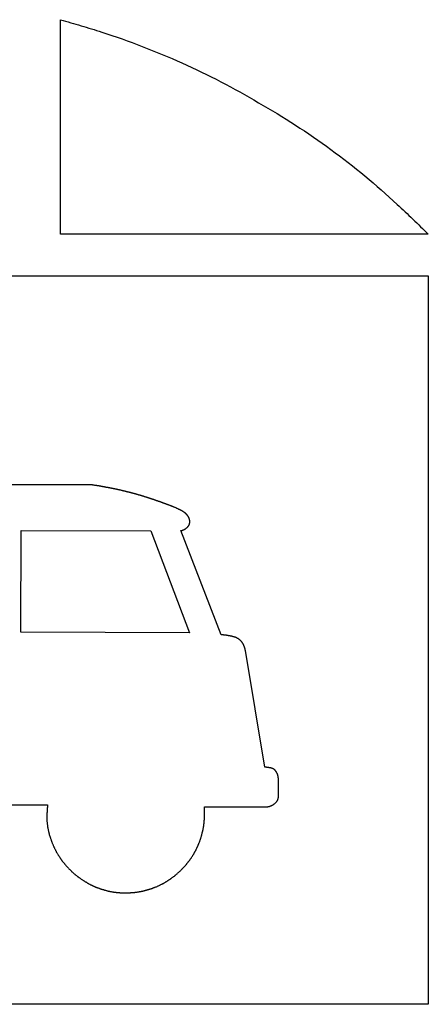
# Model space of a CAD drawing. Header units: millimetres. Extents: x 991 to 3513, y 5797 to 8647.
# Tile 12 of 12: x 3136 to 3305, y 8227 to 8635. Entities that reach past the tile are written whole.
import ezdxf

# ---------------------------------------------------------------- set-up
doc = ezdxf.new("R2010")
doc.units = ezdxf.units.MM
doc.header["$LTSCALE"] = 5
doc.layers.add('Značka', color=7, linetype='Continuous')

msp = doc.modelspace()

# ---------------------------------------------------------------- linework, layer by layer
at = {"layer": 'Značka', "color": 3}
msp.add_lwpolyline([(3152.85, 8635.28, -0.001798), (3161.41, 8632.77, -0.005396), (3169.93, 8630.14, -0.028171), (3203.18, 8617.33, -0.027269), (3234.88, 8600.88, -0.028242), (3264.88, 8581.48, -0.031249), (3292.3, 8558.71, -0.00618), (3298.79, 8552.59, -0.00206), (3305.17, 8546.36), (3152.85, 8546.36), (3152.85, 8635.28)], format="xyb", dxfattribs=at)
for points in [[(2822.17, 8529.07), (3305.17, 8529.07), (3305.17, 8227.19), (2822.17, 8227.19), (2822.17, 8529.07)], [(2991.67, 8309.92), (3147.55, 8309.92), (3147.55, 8309.88), (3147.53, 8309.74), (3147.51, 8309.6), (3147.49, 8309.46), (3147.47, 8309.33), (3147.47, 8309.2), (3147.46, 8309.07), (3147.44, 8308.97), (3147.44, 8308.87), (3147.42, 8308.76), (3147.4, 8308.66), (3147.4, 8308.63), (3147.4, 8308.59), (3147.4, 8308.56), (3147.4, 8308.52), (3147.4, 8308.43), (3147.4, 8308.35), (3147.4, 8308.24), (3147.38, 8308.13), (3147.38, 8308.02), (3147.36, 8307.91), (3147.36, 8307.83), (3147.36, 8307.74), (3147.36, 8307.64), (3147.36, 8307.53), (3147.34, 8307.39), (3147.32, 8307.25), (3147.32, 8307.14), (3147.3, 8307.03), (3147.3, 8306.92), (3147.3, 8306.82), (3147.28, 8306.73), (3147.28, 8306.65), (3147.26, 8306.54), (3147.26, 8306.44), (3147.24, 8306.33), (3147.26, 8306.22), (3147.26, 8306.14), (3147.24, 8306.05), (3147.24, 8305.96), (3147.24, 8305.87), (3147.24, 8305.8), (3147.22, 8305.72), (3147.22, 8305.64), (3147.2, 8305.55), (3147.2, 8305.37), (3147.2, 8305.2), (3147.2, 8305.05), (3147.2, 8304.91), (3147.2, 8304.77), (3147.2, 8304.63), (3147.2, 8304.51), (3147.2, 8304.4), (3147.2, 8304.25), (3147.2, 8304.1), (3147.2, 8304.03), (3147.2, 8303.95), (3147.22, 8303.89), (3147.22, 8303.82), (3147.22, 8303.75), (3147.24, 8303.69), (3147.24, 8303.63), (3147.24, 8303.58), (3147.24, 8303.52), (3147.26, 8303.46), (3147.26, 8303.26), (3147.26, 8303.06), (3147.26, 8302.9), (3147.28, 8302.74), (3147.3, 8302.57), (3147.32, 8302.41), (3147.34, 8302.28), (3147.34, 8302.15), (3147.38, 8301.98), (3147.4, 8301.82), (3147.44, 8301.55), (3147.46, 8301.29), (3147.47, 8301.07), (3147.51, 8300.85), (3147.55, 8300.64), (3147.59, 8300.42), (3147.63, 8300.25), (3147.65, 8300.07), (3147.71, 8299.85), (3147.75, 8299.63), (3147.81, 8299.38), (3147.87, 8299.12), (3147.9, 8298.91), (3147.94, 8298.69), (3148, 8298.48), (3148.04, 8298.26), (3148.08, 8298.09), (3148.14, 8297.92), (3148.18, 8297.7), (3148.24, 8297.49), (3148.3, 8297.3), (3148.35, 8297.1), (3148.41, 8296.94), (3148.47, 8296.77), (3148.53, 8296.61), (3148.57, 8296.45), (3148.63, 8296.31), (3148.67, 8296.18), (3148.73, 8296.02), (3148.79, 8295.85), (3148.86, 8295.59), (3148.94, 8295.33), (3149.02, 8295.12), (3149.1, 8294.92), (3149.18, 8294.71), (3149.25, 8294.51), (3149.31, 8294.34), (3149.39, 8294.18), (3149.45, 8293.97), (3149.53, 8293.77), (3149.65, 8293.5), (3149.78, 8293.23), (3149.88, 8293.01), (3149.98, 8292.79), (3150.08, 8292.57), (3150.17, 8292.35), (3150.25, 8292.18), (3150.33, 8292), (3150.43, 8291.79), (3150.53, 8291.58), (3150.64, 8291.37), (3150.74, 8291.15), (3150.84, 8290.97), (3150.94, 8290.79), (3151.02, 8290.61), (3151.11, 8290.44), (3151.19, 8290.29), (3151.27, 8290.15), (3151.37, 8289.97), (3151.48, 8289.79), (3151.6, 8289.58), (3151.72, 8289.37), (3151.84, 8289.2), (3151.93, 8289.03), (3152.05, 8288.86), (3152.15, 8288.69), (3152.25, 8288.56), (3152.33, 8288.43), (3152.44, 8288.27), (3152.56, 8288.1), (3152.68, 8287.94), (3152.78, 8287.78), (3152.87, 8287.65), (3152.97, 8287.51), (3153.05, 8287.38), (3153.15, 8287.24), (3153.21, 8287.14), (3153.28, 8287.03), (3153.36, 8286.89), (3153.46, 8286.76), (3153.6, 8286.58), (3153.75, 8286.4), (3153.89, 8286.24), (3154.01, 8286.09), (3154.13, 8285.93), (3154.26, 8285.77), (3154.36, 8285.65), (3154.46, 8285.52), (3154.58, 8285.37), (3154.71, 8285.22), (3154.89, 8284.99), (3155.08, 8284.76), (3155.26, 8284.58), (3155.42, 8284.39), (3155.57, 8284.21), (3155.73, 8284.03), (3155.87, 8283.88), (3156, 8283.74), (3156.18, 8283.56), (3156.34, 8283.38), (3156.51, 8283.22), (3156.67, 8283.05), (3156.83, 8282.91), (3156.96, 8282.77), (3157.1, 8282.63), (3157.26, 8282.49), (3157.37, 8282.38), (3157.49, 8282.26), (3157.63, 8282.13), (3157.78, 8281.99), (3157.96, 8281.83), (3158.14, 8281.67), (3158.29, 8281.54), (3158.45, 8281.4), (3158.59, 8281.27), (3158.74, 8281.14), (3158.86, 8281.04), (3158.98, 8280.94), (3159.13, 8280.82), (3159.27, 8280.7), (3159.43, 8280.57), (3159.58, 8280.45), (3159.72, 8280.35), (3159.84, 8280.24), (3159.97, 8280.14), (3160.09, 8280.04), (3160.21, 8279.96), (3160.31, 8279.89), (3160.44, 8279.8), (3160.56, 8279.7), (3160.76, 8279.56), (3160.97, 8279.42), (3161.13, 8279.3), (3161.29, 8279.18), (3161.46, 8279.07), (3161.64, 8278.96), (3161.77, 8278.86), (3161.91, 8278.78), (3162.09, 8278.67), (3162.26, 8278.56), (3162.46, 8278.44), (3162.65, 8278.31), (3162.81, 8278.21), (3162.99, 8278.11), (3163.14, 8278.01), (3163.3, 8277.91), (3163.44, 8277.83), (3163.57, 8277.75), (3163.73, 8277.66), (3163.91, 8277.57), (3164.06, 8277.46), (3164.22, 8277.36), (3164.38, 8277.28), (3164.51, 8277.2), (3164.65, 8277.12), (3164.81, 8277.04), (3164.92, 8276.98), (3165.04, 8276.92), (3165.2, 8276.85), (3165.33, 8276.77), (3165.51, 8276.69), (3165.69, 8276.6), (3165.82, 8276.53), (3165.98, 8276.47), (3166.12, 8276.4), (3166.25, 8276.33), (3166.37, 8276.28), (3166.49, 8276.22), (3166.63, 8276.15), (3166.78, 8276.08), (3166.92, 8276.02), (3167.08, 8275.96), (3167.19, 8275.91), (3167.31, 8275.86), (3167.43, 8275.81), (3167.56, 8275.75), (3167.66, 8275.71), (3167.76, 8275.67), (3167.9, 8275.63), (3168.01, 8275.58), (3168.21, 8275.52), (3168.39, 8275.47), (3168.52, 8275.41), (3168.68, 8275.36), (3168.84, 8275.3), (3168.97, 8275.25), (3169.09, 8275.2), (3169.21, 8275.15), (3169.36, 8275.09), (3169.52, 8275.03), (3169.76, 8274.96), (3170.01, 8274.89), (3170.21, 8274.83), (3170.42, 8274.77), (3170.62, 8274.71), (3170.81, 8274.65), (3170.97, 8274.6), (3171.14, 8274.56), (3171.34, 8274.5), (3171.55, 8274.44), (3171.77, 8274.38), (3171.97, 8274.33), (3172.14, 8274.29), (3172.32, 8274.24), (3172.49, 8274.2), (3172.67, 8274.15), (3172.81, 8274.12), (3172.94, 8274.08), (3173.12, 8274.03), (3173.3, 8273.99), (3173.51, 8273.95), (3173.73, 8273.92), (3173.9, 8273.89), (3174.08, 8273.86), (3174.25, 8273.83), (3174.43, 8273.8), (3174.57, 8273.78), (3174.7, 8273.75), (3174.86, 8273.72), (3175.04, 8273.69), (3175.21, 8273.67), (3175.39, 8273.66), (3175.53, 8273.64), (3175.66, 8273.63), (3175.8, 8273.61), (3175.96, 8273.6), (3176.05, 8273.58), (3176.17, 8273.57), (3176.33, 8273.56), (3176.46, 8273.54), (3176.64, 8273.52), (3176.84, 8273.51), (3176.97, 8273.49), (3177.13, 8273.48), (3177.27, 8273.47), (3177.42, 8273.46), (3177.54, 8273.45), (3177.66, 8273.45), (3177.81, 8273.44), (3177.97, 8273.44), (3178.03, 8273.44), (3178.07, 8273.44), (3178.11, 8273.44), (3178.15, 8273.44), (3178.19, 8273.44), (3178.23, 8273.44), (3178.26, 8273.44), (3178.3, 8273.44), (3178.34, 8273.44), (3178.38, 8273.44), (3178.42, 8273.44), (3178.46, 8273.44), (3178.52, 8273.44), (3178.56, 8273.44), (3178.6, 8273.44), (3178.64, 8273.43), (3178.69, 8273.42), (3178.75, 8273.4), (3178.79, 8273.4), (3178.83, 8273.4), (3178.87, 8273.39), (3178.93, 8273.39), (3178.99, 8273.39), (3179.03, 8273.39), (3179.09, 8273.39), (3179.13, 8273.39), (3179.16, 8273.39), (3179.2, 8273.39), (3179.26, 8273.39), (3179.32, 8273.39), (3179.36, 8273.39), (3179.4, 8273.39), (3179.44, 8273.39), (3179.48, 8273.39), (3179.54, 8273.39), (3179.58, 8273.39), (3179.63, 8273.39), (3179.69, 8273.39), (3179.73, 8273.39), (3179.77, 8273.39), (3179.85, 8273.39), (3179.91, 8273.39), (3179.97, 8273.39), (3180.01, 8273.39), (3180.04, 8273.39), (3180.08, 8273.39), (3180.12, 8273.39), (3180.16, 8273.39), (3180.22, 8273.39), (3180.28, 8273.39), (3180.32, 8273.39), (3180.36, 8273.39), (3180.42, 8273.39), (3180.46, 8273.39), (3180.49, 8273.39), (3180.55, 8273.39), (3180.61, 8273.39), (3180.65, 8273.39), (3180.69, 8273.39), (3180.75, 8273.39), (3180.79, 8273.39), (3180.85, 8273.39), (3180.89, 8273.39), (3180.92, 8273.39), (3180.96, 8273.4), (3181, 8273.4), (3181.04, 8273.41), (3181.08, 8273.42), (3181.12, 8273.43), (3181.16, 8273.44), (3181.2, 8273.44), (3181.24, 8273.44), (3181.28, 8273.44), (3181.34, 8273.44), (3181.37, 8273.44), (3181.41, 8273.44), (3181.53, 8273.44), (3181.63, 8273.45), (3181.71, 8273.46), (3181.79, 8273.46), (3181.86, 8273.47), (3181.96, 8273.48), (3182.02, 8273.48), (3182.08, 8273.49), (3182.16, 8273.49), (3182.24, 8273.49), (3182.31, 8273.49), (3182.37, 8273.49), (3182.43, 8273.5), (3182.51, 8273.5), (3182.57, 8273.5), (3182.63, 8273.51), (3182.69, 8273.51), (3182.74, 8273.52), (3182.8, 8273.53), (3182.88, 8273.54), (3182.96, 8273.54), (3183.02, 8273.54), (3183.08, 8273.54), (3183.14, 8273.55), (3183.19, 8273.55), (3183.27, 8273.56), (3183.31, 8273.56), (3183.35, 8273.57), (3183.41, 8273.58), (3183.47, 8273.59), (3183.51, 8273.59), (3183.57, 8273.6), (3183.6, 8273.6), (3183.66, 8273.61), (3183.72, 8273.61), (3183.76, 8273.62), (3183.82, 8273.63), (3183.88, 8273.64), (3183.94, 8273.64), (3183.98, 8273.64), (3184.05, 8273.65), (3184.15, 8273.67), (3184.21, 8273.68), (3184.27, 8273.69), (3184.35, 8273.7), (3184.41, 8273.7), (3184.45, 8273.71), (3184.5, 8273.72), (3184.56, 8273.73), (3184.62, 8273.74), (3184.86, 8273.77), (3185.07, 8273.79), (3185.27, 8273.82), (3185.44, 8273.85), (3185.64, 8273.88), (3185.82, 8273.92), (3185.95, 8273.95), (3186.11, 8273.97), (3186.28, 8274.01), (3186.46, 8274.04), (3186.64, 8274.07), (3186.81, 8274.11), (3186.97, 8274.14), (3187.11, 8274.17), (3187.26, 8274.21), (3187.42, 8274.24), (3187.54, 8274.27), (3187.65, 8274.3), (3187.81, 8274.34), (3187.95, 8274.39), (3188.12, 8274.44), (3188.3, 8274.5), (3188.46, 8274.54), (3188.61, 8274.59), (3188.75, 8274.63), (3188.91, 8274.67), (3189.02, 8274.71), (3189.14, 8274.75), (3189.3, 8274.79), (3189.43, 8274.84), (3189.59, 8274.87), (3189.73, 8274.91), (3189.84, 8274.95), (3189.96, 8274.99), (3190.08, 8275.02), (3190.2, 8275.06), (3190.29, 8275.09), (3190.39, 8275.12), (3190.51, 8275.15), (3190.63, 8275.18), (3190.8, 8275.25), (3190.96, 8275.32), (3191.1, 8275.39), (3191.25, 8275.44), (3191.39, 8275.5), (3191.55, 8275.55), (3191.66, 8275.59), (3191.78, 8275.63), (3191.92, 8275.68), (3192.07, 8275.73), (3192.35, 8275.84), (3192.6, 8275.95), (3192.84, 8276.05), (3193.05, 8276.15), (3193.27, 8276.25), (3193.48, 8276.35), (3193.66, 8276.43), (3193.84, 8276.51), (3194.05, 8276.62), (3194.27, 8276.72), (3194.48, 8276.83), (3194.72, 8276.94), (3194.91, 8277.04), (3195.09, 8277.14), (3195.26, 8277.23), (3195.46, 8277.33), (3195.6, 8277.41), (3195.73, 8277.48), (3195.93, 8277.57), (3196.1, 8277.67), (3196.3, 8277.79), (3196.5, 8277.92), (3196.67, 8278.03), (3196.85, 8278.13), (3197, 8278.24), (3197.18, 8278.35), (3197.32, 8278.44), (3197.45, 8278.53), (3197.63, 8278.64), (3197.79, 8278.76), (3197.94, 8278.87), (3198.12, 8278.98), (3198.24, 8279.07), (3198.37, 8279.16), (3198.51, 8279.25), (3198.65, 8279.35), (3198.76, 8279.42), (3198.86, 8279.5), (3199, 8279.6), (3199.14, 8279.7), (3199.33, 8279.85), (3199.53, 8279.99), (3199.68, 8280.11), (3199.84, 8280.23), (3200.02, 8280.36), (3200.17, 8280.48), (3200.29, 8280.58), (3200.41, 8280.68), (3200.56, 8280.81), (3200.72, 8280.95), (3200.94, 8281.14), (3201.15, 8281.33), (3201.35, 8281.49), (3201.52, 8281.65), (3201.7, 8281.8), (3201.89, 8281.96), (3202.03, 8282.09), (3202.17, 8282.21), (3202.34, 8282.37), (3202.5, 8282.54), (3202.7, 8282.71), (3202.87, 8282.89), (3203.01, 8283.03), (3203.17, 8283.17), (3203.3, 8283.31), (3203.46, 8283.46), (3203.56, 8283.57), (3203.67, 8283.69), (3203.81, 8283.83), (3203.95, 8283.98), (3204.11, 8284.16), (3204.28, 8284.34), (3204.4, 8284.49), (3204.54, 8284.64), (3204.67, 8284.79), (3204.79, 8284.94), (3204.91, 8285.07), (3205.01, 8285.2), (3205.12, 8285.36), (3205.24, 8285.52), (3205.36, 8285.66), (3205.49, 8285.81), (3205.59, 8285.94), (3205.69, 8286.06), (3205.79, 8286.19), (3205.87, 8286.32), (3205.94, 8286.42), (3206.04, 8286.52), (3206.14, 8286.64), (3206.24, 8286.76), (3206.37, 8286.96), (3206.51, 8287.16), (3206.63, 8287.32), (3206.75, 8287.49), (3206.84, 8287.65), (3206.96, 8287.82), (3207.06, 8287.96), (3207.14, 8288.1), (3207.25, 8288.27), (3207.37, 8288.45), (3207.51, 8288.64), (3207.63, 8288.82), (3207.72, 8288.99), (3207.82, 8289.15), (3207.92, 8289.32), (3208.02, 8289.49), (3208.1, 8289.62), (3208.17, 8289.76), (3208.27, 8289.92), (3208.37, 8290.09), (3208.47, 8290.25), (3208.55, 8290.42), (3208.62, 8290.56), (3208.7, 8290.71), (3208.78, 8290.85), (3208.86, 8291), (3208.92, 8291.11), (3208.98, 8291.23), (3209.03, 8291.38), (3209.11, 8291.53), (3209.21, 8291.7), (3209.29, 8291.86), (3209.37, 8292), (3209.45, 8292.15), (3209.5, 8292.29), (3209.58, 8292.44), (3209.64, 8292.56), (3209.68, 8292.68), (3209.76, 8292.82), (3209.82, 8292.97), (3209.88, 8293.12), (3209.93, 8293.26), (3209.97, 8293.38), (3210.03, 8293.5), (3210.09, 8293.62), (3210.13, 8293.74), (3210.17, 8293.83), (3210.21, 8293.93), (3210.27, 8294.04), (3210.31, 8294.16), (3210.38, 8294.36), (3210.46, 8294.55), (3210.5, 8294.71), (3210.56, 8294.86), (3210.62, 8295.01), (3210.68, 8295.17), (3210.72, 8295.29), (3210.76, 8295.41), (3210.81, 8295.56), (3210.85, 8295.71), (3210.95, 8295.96), (3211.03, 8296.21), (3211.09, 8296.41), (3211.15, 8296.62), (3211.23, 8296.82), (3211.26, 8297.03), (3211.32, 8297.19), (3211.36, 8297.35), (3211.4, 8297.55), (3211.46, 8297.74), (3211.5, 8297.96), (3211.56, 8298.17), (3211.6, 8298.35), (3211.66, 8298.53), (3211.7, 8298.7), (3211.73, 8298.87), (3211.77, 8299.01), (3211.81, 8299.15), (3211.85, 8299.31), (3211.91, 8299.48), (3211.95, 8299.7), (3211.97, 8299.91), (3212.01, 8300.09), (3212.03, 8300.27), (3212.07, 8300.45), (3212.09, 8300.63), (3212.13, 8300.77), (3212.14, 8300.91), (3212.16, 8301.09), (3212.2, 8301.27), (3212.22, 8301.43), (3212.24, 8301.59), (3212.24, 8301.73), (3212.26, 8301.87), (3212.28, 8302), (3212.3, 8302.14), (3212.3, 8302.26), (3212.32, 8302.37), (3212.34, 8302.52), (3212.34, 8302.66), (3212.36, 8302.88), (3212.38, 8303.09), (3212.4, 8303.27), (3212.42, 8303.45), (3212.44, 8303.63), (3212.44, 8303.81), (3212.46, 8303.95), (3212.48, 8304.09), (3212.48, 8304.27), (3212.5, 8304.45), (3212.5, 8304.58), (3212.5, 8304.7), (3212.5, 8304.81), (3212.5, 8304.91), (3212.5, 8305.02), (3212.5, 8305.12), (3212.5, 8305.2), (3212.5, 8305.29), (3212.5, 8305.39), (3212.5, 8305.49), (3212.52, 8305.6), (3212.52, 8305.71), (3212.54, 8305.8), (3212.54, 8305.89), (3212.54, 8305.98), (3212.54, 8306.07), (3212.56, 8306.14), (3212.56, 8306.21), (3212.56, 8306.3), (3212.56, 8306.39), (3212.56, 8306.5), (3212.56, 8306.6), (3212.54, 8306.69), (3212.54, 8306.78), (3212.54, 8306.87), (3212.54, 8306.96), (3212.54, 8307.03), (3212.52, 8307.1), (3212.52, 8307.19), (3212.5, 8307.28), (3212.5, 8307.37), (3212.5, 8307.46), (3212.5, 8307.54), (3212.5, 8307.61), (3212.5, 8307.69), (3212.5, 8307.76), (3212.5, 8307.82), (3212.5, 8307.88), (3212.5, 8307.96), (3212.5, 8308.03), (3212.5, 8308.14), (3212.5, 8308.24), (3212.5, 8308.34), (3212.5, 8308.43), (3212.5, 8308.52), (3212.5, 8308.61), (3212.5, 8308.69), (3212.5, 8308.77), (3212.5, 8308.86), (3212.5, 8308.94), (3212.5, 8308.97), (3236.89, 8308.97), (3236.93, 8308.97), (3237.03, 8308.97), (3237.11, 8308.97), (3237.2, 8308.97), (3237.28, 8308.97), (3237.38, 8308.97), (3237.48, 8308.97), (3237.54, 8308.97), (3237.61, 8308.97), (3237.69, 8308.97), (3237.79, 8308.97), (3237.89, 8308.99), (3237.97, 8309), (3238.04, 8309.01), (3238.12, 8309.02), (3238.2, 8309.03), (3238.28, 8309.03), (3238.34, 8309.04), (3238.42, 8309.05), (3238.49, 8309.06), (3238.59, 8309.07), (3238.67, 8309.09), (3238.73, 8309.11), (3238.81, 8309.12), (3238.87, 8309.14), (3238.94, 8309.15), (3239.02, 8309.17), (3239.08, 8309.18), (3239.14, 8309.19), (3239.2, 8309.21), (3239.28, 8309.22), (3239.36, 8309.24), (3239.41, 8309.27), (3239.47, 8309.29), (3239.53, 8309.31), (3239.57, 8309.33), (3239.63, 8309.35), (3239.67, 8309.37), (3239.71, 8309.39), (3239.77, 8309.4), (3239.82, 8309.42), (3239.92, 8309.45), (3240, 8309.48), (3240.06, 8309.51), (3240.14, 8309.54), (3240.2, 8309.56), (3240.25, 8309.59), (3240.31, 8309.61), (3240.35, 8309.64), (3240.41, 8309.67), (3240.45, 8309.71), (3240.49, 8309.72), (3240.53, 8309.74), (3240.63, 8309.77), (3240.69, 8309.8), (3240.76, 8309.84), (3240.84, 8309.88), (3240.92, 8309.92), (3240.98, 8309.97), (3241.04, 8310.01), (3241.1, 8310.05), (3241.15, 8310.1), (3241.19, 8310.15), (3241.23, 8310.18), (3241.27, 8310.2), (3241.31, 8310.22), (3241.39, 8310.27), (3241.45, 8310.32), (3241.55, 8310.38), (3241.62, 8310.45), (3241.7, 8310.52), (3241.8, 8310.6), (3241.86, 8310.65), (3241.92, 8310.71), (3242, 8310.79), (3242.07, 8310.86), (3242.15, 8310.95), (3242.25, 8311.05), (3242.31, 8311.13), (3242.39, 8311.22), (3242.47, 8311.31), (3242.52, 8311.4), (3242.58, 8311.48), (3242.64, 8311.55), (3242.7, 8311.65), (3242.76, 8311.76), (3242.78, 8311.81), (3242.8, 8311.86), (3242.82, 8311.91), (3242.84, 8311.96), (3242.88, 8312.01), (3242.9, 8312.06), (3242.92, 8312.1), (3242.92, 8312.14), (3242.93, 8312.2), (3242.95, 8312.25), (3242.97, 8312.31), (3242.99, 8312.36), (3243.01, 8312.41), (3243.01, 8312.45), (3243.03, 8312.5), (3243.03, 8312.54), (3243.05, 8312.58), (3243.05, 8312.61), (3243.05, 8312.66), (3243.05, 8312.7), (3243.07, 8312.73), (3243.09, 8312.78), (3243.09, 8312.82), (3243.09, 8312.86), (3243.11, 8312.9), (3243.11, 8312.94), (3243.11, 8312.97), (3243.11, 8313.01), (3243.11, 8313.05), (3243.11, 8313.1), (3243.11, 8320.1), (3243.11, 8320.17), (3243.11, 8320.24), (3243.11, 8320.29), (3243.13, 8320.34), (3243.13, 8320.39), (3243.13, 8320.44), (3243.13, 8320.47), (3243.13, 8320.51), (3243.11, 8320.56), (3243.11, 8320.6), (3243.11, 8320.65), (3243.11, 8320.7), (3243.11, 8320.74), (3243.11, 8320.79), (3243.11, 8320.84), (3243.09, 8320.9), (3243.09, 8320.95), (3243.09, 8320.99), (3243.09, 8321.03), (3243.07, 8321.09), (3243.05, 8321.15), (3243.05, 8321.2), (3243.05, 8321.3), (3243.05, 8321.36), (3243.03, 8321.45), (3243.03, 8321.54), (3243.01, 8321.62), (3242.99, 8321.71), (3242.97, 8321.77), (3242.95, 8321.84), (3242.93, 8321.92), (3242.92, 8321.99), (3242.9, 8322.1), (3242.86, 8322.2), (3242.84, 8322.28), (3242.82, 8322.37), (3242.78, 8322.45), (3242.76, 8322.53), (3242.72, 8322.6), (3242.7, 8322.66), (3242.66, 8322.75), (3242.6, 8322.84), (3242.58, 8322.91), (3242.54, 8322.98), (3242.5, 8323.04), (3242.48, 8323.1), (3242.45, 8323.16), (3242.43, 8323.22), (3242.39, 8323.27), (3242.37, 8323.31), (3242.35, 8323.38), (3242.31, 8323.43), (3242.27, 8323.51), (3242.21, 8323.58), (3242.17, 8323.63), (3242.13, 8323.69), (3242.09, 8323.75), (3242.05, 8323.8), (3242.03, 8323.84), (3242, 8323.89), (3241.96, 8323.93), (3241.92, 8323.98), (3241.84, 8324.05), (3241.78, 8324.12), (3241.72, 8324.18), (3241.68, 8324.24), (3241.62, 8324.29), (3241.57, 8324.35), (3241.53, 8324.39), (3241.49, 8324.43), (3241.43, 8324.48), (3241.37, 8324.53), (3241.29, 8324.58), (3241.23, 8324.63), (3241.17, 8324.66), (3241.12, 8324.7), (3241.06, 8324.73), (3240.98, 8324.77), (3240.94, 8324.79), (3240.9, 8324.82), (3240.84, 8324.85), (3240.76, 8324.88), (3240.69, 8324.91), (3240.59, 8324.94), (3240.53, 8324.96), (3240.45, 8324.99), (3240.37, 8325.01), (3240.29, 8325.03), (3240.24, 8325.05), (3240.18, 8325.07), (3240.1, 8325.1), (3240.02, 8325.12), (3239.94, 8325.14), (3239.84, 8325.16), (3239.77, 8325.17), (3239.69, 8325.19), (3239.59, 8325.2), (3239.51, 8325.22), (3239.45, 8325.23), (3239.39, 8325.24), (3239.32, 8325.26), (3239.24, 8325.27), (3239.14, 8325.29), (3239.04, 8325.3), (3238.96, 8325.31), (3238.89, 8325.32), (3238.79, 8325.33), (3238.71, 8325.33), (3238.63, 8325.34), (3238.57, 8325.35), (3238.47, 8325.36), (3238.4, 8325.37), (3238.28, 8325.39), (3238.18, 8325.41), (3238.08, 8325.42), (3237.99, 8325.44), (3237.91, 8325.45), (3237.81, 8325.47), (3237.75, 8325.48), (3237.67, 8325.49), (3237.59, 8325.5), (3237.52, 8325.52), (3229.44, 8373.82), (3229.44, 8373.88), (3229.42, 8373.93), (3229.4, 8373.98), (3229.4, 8374.02), (3229.4, 8374.06), (3229.38, 8374.11), (3229.38, 8374.15), (3229.36, 8374.18), (3229.36, 8374.23), (3229.34, 8374.27), (3229.32, 8374.35), (3229.3, 8374.44), (3229.3, 8374.51), (3229.28, 8374.58), (3229.26, 8374.64), (3229.24, 8374.71), (3229.22, 8374.77), (3229.2, 8374.82), (3229.16, 8374.89), (3229.14, 8374.96), (3229.12, 8375.04), (3229.1, 8375.12), (3229.09, 8375.18), (3229.05, 8375.25), (3229.03, 8375.32), (3229.01, 8375.4), (3228.99, 8375.45), (3228.95, 8375.51), (3228.93, 8375.59), (3228.89, 8375.66), (3228.87, 8375.7), (3228.87, 8375.74), (3228.85, 8375.78), (3228.83, 8375.82), (3228.81, 8375.86), (3228.79, 8375.9), (3228.79, 8375.94), (3228.77, 8375.97), (3228.77, 8376.01), (3228.75, 8376.06), (3228.71, 8376.13), (3228.67, 8376.21), (3228.64, 8376.28), (3228.62, 8376.35), (3228.58, 8376.42), (3228.54, 8376.49), (3228.52, 8376.55), (3228.48, 8376.61), (3228.44, 8376.68), (3228.4, 8376.75), (3228.36, 8376.81), (3228.32, 8376.87), (3228.28, 8376.92), (3228.24, 8376.97), (3228.2, 8377.02), (3228.17, 8377.08), (3228.13, 8377.12), (3228.09, 8377.16), (3228.05, 8377.2), (3228.01, 8377.25), (3227.99, 8377.28), (3227.97, 8377.31), (3227.95, 8377.34), (3227.89, 8377.42), (3227.85, 8377.49), (3227.77, 8377.57), (3227.7, 8377.66), (3227.62, 8377.74), (3227.54, 8377.82), (3227.48, 8377.88), (3227.4, 8377.95), (3227.34, 8378.02), (3227.27, 8378.1), (3227.19, 8378.15), (3227.13, 8378.2), (3227.07, 8378.25), (3227.01, 8378.29), (3226.95, 8378.34), (3226.91, 8378.38), (3226.87, 8378.42), (3226.82, 8378.45), (3226.78, 8378.5), (3226.72, 8378.54), (3226.6, 8378.62), (3226.48, 8378.69), (3226.39, 8378.74), (3226.29, 8378.8), (3226.19, 8378.86), (3226.09, 8378.91), (3226.01, 8378.95), (3225.92, 8378.99), (3225.82, 8379.04), (3225.72, 8379.09), (3225.64, 8379.13), (3225.56, 8379.16), (3225.51, 8379.19), (3225.45, 8379.22), (3225.39, 8379.24), (3225.33, 8379.27), (3225.29, 8379.29), (3225.23, 8379.3), (3225.17, 8379.32), (3225.11, 8379.34), (3224.96, 8379.39), (3224.8, 8379.44), (3224.66, 8379.48), (3224.53, 8379.51), (3224.39, 8379.55), (3224.25, 8379.59), (3224.16, 8379.62), (3224.04, 8379.65), (3223.92, 8379.7), (3223.78, 8379.74), (3223.65, 8379.76), (3223.51, 8379.78), (3223.41, 8379.8), (3223.3, 8379.82), (3223.18, 8379.84), (3223.06, 8379.87), (3222.96, 8379.88), (3222.86, 8379.9), (3222.75, 8379.92), (3222.63, 8379.93), (3222.49, 8379.96), (3222.36, 8380), (3222.24, 8380.02), (3222.12, 8380.04), (3222.02, 8380.06), (3221.91, 8380.08), (3221.81, 8380.09), (3221.73, 8380.1), (3221.61, 8380.12), (3221.5, 8380.13), (3221.38, 8380.15), (3221.26, 8380.17), (3221.18, 8380.18), (3221.08, 8380.19), (3220.99, 8380.21), (3220.89, 8380.22), (3220.81, 8380.22), (3220.73, 8380.23), (3220.63, 8380.23), (3220.56, 8380.23), (3220.42, 8380.24), (3220.3, 8380.26), (3220.2, 8380.27), (3220.11, 8380.28), (3220.01, 8380.29), (3219.91, 8380.29), (3219.83, 8380.3), (3219.75, 8380.31), (3219.68, 8380.32), (3219.58, 8380.33), (3219.54, 8380.33), (3219.5, 8380.33), (3219.46, 8380.33), (3219.42, 8380.33), (3202.72, 8423.51), (3202.74, 8423.55), (3202.78, 8423.56), (3202.81, 8423.57), (3202.85, 8423.56), (3202.89, 8423.57), (3202.95, 8423.57), (3202.99, 8423.57), (3203.03, 8423.57), (3203.05, 8423.6), (3203.09, 8423.61), (3203.13, 8423.61), (3203.19, 8423.62), (3203.24, 8423.64), (3203.28, 8423.65), (3203.34, 8423.67), (3203.4, 8423.68), (3203.44, 8423.7), (3203.5, 8423.72), (3203.56, 8423.76), (3203.62, 8423.78), (3203.66, 8423.81), (3203.69, 8423.83), (3203.75, 8423.85), (3203.79, 8423.86), (3203.83, 8423.88), (3203.87, 8423.89), (3203.91, 8423.91), (3203.97, 8423.93), (3204.01, 8423.95), (3204.05, 8423.96), (3204.09, 8423.98), (3204.12, 8424), (3204.16, 8424.02), (3204.2, 8424.03), (3204.24, 8424.05), (3204.28, 8424.07), (3204.34, 8424.11), (3204.36, 8424.13), (3204.4, 8424.16), (3204.44, 8424.19), (3204.48, 8424.2), (3204.54, 8424.23), (3204.59, 8424.26), (3204.63, 8424.28), (3204.67, 8424.3), (3204.71, 8424.32), (3204.75, 8424.36), (3204.77, 8424.38), (3204.79, 8424.41), (3204.83, 8424.44), (3204.85, 8424.47), (3204.89, 8424.5), (3204.91, 8424.52), (3204.93, 8424.55), (3204.97, 8424.58), (3204.99, 8424.61), (3205.02, 8424.62), (3205.06, 8424.64), (3205.1, 8424.66), (3205.16, 8424.69), (3205.2, 8424.72), (3205.24, 8424.73), (3205.3, 8424.76), (3205.32, 8424.79), (3205.34, 8424.82), (3205.36, 8424.84), (3205.38, 8424.87), (3205.4, 8424.89), (3205.44, 8424.92), (3205.49, 8424.96), (3205.51, 8424.98), (3205.53, 8425.02), (3205.55, 8425.04), (3205.57, 8425.06), (3205.59, 8425.09), (3205.61, 8425.12), (3205.63, 8425.15), (3205.65, 8425.17), (3205.69, 8425.21), (3205.73, 8425.24), (3205.75, 8425.28), (3205.77, 8425.33), (3205.79, 8425.35), (3205.81, 8425.38), (3205.85, 8425.42), (3205.87, 8425.46), (3205.89, 8425.48), (3205.9, 8425.52), (3205.94, 8425.55), (3205.96, 8425.6), (3205.98, 8425.62), (3206, 8425.68), (3206.02, 8425.71), (3206.04, 8425.73), (3206.06, 8425.77), (3206.08, 8425.8), (3206.1, 8425.83), (3206.12, 8425.87), (3206.14, 8425.91), (3206.14, 8425.96), (3206.16, 8425.98), (3206.18, 8426.02), (3206.2, 8426.07), (3206.22, 8426.09), (3206.24, 8426.14), (3206.24, 8426.19), (3206.26, 8426.22), (3206.28, 8426.27), (3206.28, 8426.3), (3206.3, 8426.33), (3206.3, 8426.36), (3206.3, 8426.39), (3206.32, 8426.42), (3206.34, 8426.45), (3206.34, 8426.5), (3206.35, 8426.55), (3206.35, 8426.6), (3206.37, 8426.62), (3206.37, 8426.67), (3206.39, 8426.7), (3206.39, 8426.75), (3206.39, 8426.78), (3206.39, 8426.81), (3206.41, 8426.84), (3206.41, 8426.87), (3206.43, 8426.9), (3206.43, 8426.93), (3206.43, 8426.96), (3206.43, 8426.99), (3206.43, 8427.03), (3206.43, 8427.06), (3206.43, 8427.12), (3206.43, 8427.17), (3206.43, 8427.21), (3206.43, 8427.24), (3206.43, 8427.28), (3206.43, 8427.31), (3206.43, 8427.37), (3206.43, 8427.42), (3206.43, 8427.45), (3206.43, 8427.49), (3206.41, 8427.52), (3206.41, 8427.55), (3206.39, 8427.58), (3206.39, 8427.61), (3206.39, 8427.65), (3206.39, 8427.69), (3206.39, 8427.72), (3206.39, 8427.76), (3206.37, 8427.79), (3206.37, 8427.84), (3206.37, 8427.89), (3206.35, 8427.91), (3206.34, 8427.94), (3206.34, 8427.99), (3206.32, 8428.05), (3206.32, 8428.09), (3206.32, 8428.13), (3206.3, 8428.16), (3206.3, 8428.19), (3206.3, 8428.22), (3206.3, 8428.25), (3206.28, 8428.29), (3206.26, 8428.33), (3206.24, 8428.37), (3206.22, 8428.4), (3206.2, 8428.44), (3206.2, 8428.48), (3206.18, 8428.53), (3206.16, 8428.58), (3206.14, 8428.63), (3206.12, 8428.66), (3206.1, 8428.71), (3206.1, 8428.76), (3206.08, 8428.78), (3206.06, 8428.83), (3206.04, 8428.87), (3206.02, 8428.89), (3206, 8428.93), (3205.98, 8428.98), (3205.96, 8429.03), (3205.94, 8429.05), (3205.92, 8429.11), (3205.9, 8429.13), (3205.89, 8429.16), (3205.87, 8429.19), (3205.85, 8429.21), (3205.83, 8429.25), (3205.81, 8429.3), (3205.79, 8429.33), (3205.77, 8429.37), (3205.75, 8429.4), (3205.73, 8429.44), (3205.69, 8429.47), (3205.67, 8429.49), (3205.65, 8429.52), (3205.61, 8429.55), (3205.59, 8429.58), (3205.57, 8429.6), (3205.55, 8429.63), (3205.53, 8429.68), (3205.51, 8429.71), (3205.47, 8429.74), (3205.45, 8429.77), (3205.44, 8429.79), (3205.42, 8429.84), (3205.4, 8429.88), (3205.36, 8429.9), (3205.34, 8429.92), (3205.32, 8429.95), (3205.3, 8429.98), (3205.28, 8430.01), (3205.26, 8430.04), (3205.24, 8430.07), (3205.22, 8430.09), (3205.2, 8430.11), (3205.16, 8430.14), (3205.14, 8430.17), (3205.12, 8430.19), (3205.1, 8430.22), (3205.08, 8430.24), (3205.06, 8430.26), (3205.04, 8430.3), (3205.01, 8430.34), (3204.97, 8430.36), (3204.93, 8430.38), (3204.91, 8430.42), (3204.89, 8430.44), (3204.85, 8430.46), (3204.83, 8430.48), (3204.81, 8430.51), (3204.79, 8430.53), (3204.77, 8430.55), (3204.75, 8430.57), (3204.73, 8430.59), (3204.69, 8430.62), (3204.63, 8430.69), (3204.56, 8430.76), (3204.5, 8430.81), (3204.44, 8430.86), (3204.38, 8430.91), (3204.32, 8430.95), (3204.26, 8430.99), (3204.22, 8431.03), (3204.16, 8431.08), (3204.11, 8431.12), (3204.03, 8431.16), (3203.97, 8431.2), (3203.91, 8431.23), (3203.85, 8431.27), (3203.81, 8431.31), (3203.75, 8431.34), (3203.71, 8431.37), (3203.67, 8431.4), (3203.62, 8431.43), (3203.56, 8431.47), (3203.5, 8431.5), (3203.44, 8431.54), (3203.38, 8431.57), (3203.32, 8431.6), (3203.28, 8431.63), (3203.22, 8431.66), (3203.17, 8431.68), (3203.13, 8431.7), (3203.07, 8431.73), (3203.01, 8431.76), (3202.95, 8431.8), (3202.89, 8431.83), (3202.85, 8431.85), (3202.81, 8431.88), (3202.76, 8431.9), (3202.72, 8431.92), (3202.68, 8431.94), (3202.66, 8431.96), (3202.6, 8431.98), (3202.56, 8432.01), (3202.5, 8432.05), (3202.42, 8432.08), (3202.36, 8432.11), (3202.33, 8432.14), (3202.27, 8432.16), (3202.21, 8432.19), (3202.17, 8432.21), (3202.13, 8432.23), (3202.07, 8432.24), (3202.01, 8432.26), (3201.95, 8432.29), (3201.91, 8432.32), (3201.86, 8432.34), (3201.72, 8432.41), (3201.58, 8432.48), (3201.41, 8432.57), (3201.23, 8432.65), (3201.03, 8432.74), (3200.86, 8432.83), (3200.7, 8432.9), (3200.56, 8432.98), (3200.37, 8433.07), (3200.17, 8433.15), (3200, 8433.23), (3199.8, 8433.3), (3199.65, 8433.36), (3199.49, 8433.42), (3199.33, 8433.48), (3199.18, 8433.54), (3199.06, 8433.58), (3198.94, 8433.63), (3198.78, 8433.69), (3198.63, 8433.75), (3198.43, 8433.83), (3198.26, 8433.92), (3198.1, 8433.98), (3197.92, 8434.03), (3197.77, 8434.09), (3197.61, 8434.15), (3197.49, 8434.19), (3197.36, 8434.23), (3197.2, 8434.29), (3197.04, 8434.35), (3196.89, 8434.4), (3196.75, 8434.46), (3196.63, 8434.51), (3196.5, 8434.56), (3196.38, 8434.61), (3196.24, 8434.66), (3196.14, 8434.69), (3196.05, 8434.73), (3195.93, 8434.76), (3195.79, 8434.8), (3195.62, 8434.86), (3195.42, 8434.94), (3195.26, 8435), (3195.11, 8435.06), (3194.95, 8435.12), (3194.79, 8435.18), (3194.66, 8435.22), (3194.54, 8435.27), (3194.36, 8435.33), (3194.21, 8435.39), (3194.01, 8435.46), (3193.82, 8435.54), (3193.64, 8435.59), (3193.46, 8435.65), (3193.31, 8435.71), (3193.13, 8435.77), (3192.99, 8435.82), (3192.86, 8435.87), (3192.68, 8435.93), (3192.52, 8435.99), (3192.35, 8436.05), (3192.17, 8436.1), (3192.04, 8436.15), (3191.88, 8436.2), (3191.74, 8436.26), (3191.61, 8436.31), (3191.49, 8436.35), (3191.37, 8436.39), (3191.23, 8436.44), (3191.08, 8436.48), (3190.9, 8436.54), (3190.73, 8436.59), (3190.59, 8436.64), (3190.45, 8436.69), (3190.29, 8436.73), (3190.16, 8436.78), (3190.04, 8436.82), (3189.92, 8436.87), (3189.79, 8436.93), (3189.63, 8436.98), (3189.49, 8437.02), (3189.36, 8437.06), (3189.24, 8437.1), (3189.14, 8437.13), (3189.02, 8437.17), (3188.91, 8437.21), (3188.83, 8437.24), (3188.73, 8437.26), (3188.61, 8437.3), (3188.5, 8437.33), (3188.32, 8437.38), (3188.14, 8437.44), (3187.99, 8437.48), (3187.85, 8437.53), (3187.69, 8437.57), (3187.56, 8437.62), (3187.44, 8437.65), (3187.32, 8437.69), (3187.18, 8437.73), (3187.05, 8437.78), (3186.83, 8437.85), (3186.62, 8437.91), (3186.44, 8437.96), (3186.27, 8438.01), (3186.09, 8438.06), (3185.93, 8438.11), (3185.8, 8438.15), (3185.66, 8438.18), (3185.48, 8438.23), (3185.31, 8438.27), (3185.13, 8438.33), (3184.97, 8438.38), (3184.82, 8438.43), (3184.68, 8438.47), (3184.54, 8438.51), (3184.39, 8438.56), (3184.29, 8438.59), (3184.17, 8438.63), (3184.02, 8438.68), (3183.88, 8438.72), (3183.7, 8438.76), (3183.53, 8438.8), (3183.37, 8438.84), (3183.21, 8438.87), (3183.08, 8438.91), (3182.94, 8438.95), (3182.82, 8438.98), (3182.7, 8439), (3182.57, 8439.03), (3182.43, 8439.07), (3182.29, 8439.11), (3182.16, 8439.16), (3182.02, 8439.2), (3181.9, 8439.22), (3181.79, 8439.25), (3181.67, 8439.29), (3181.57, 8439.31), (3181.47, 8439.34), (3181.36, 8439.38), (3181.24, 8439.42), (3181.08, 8439.46), (3180.91, 8439.49), (3180.77, 8439.52), (3180.63, 8439.55), (3180.47, 8439.59), (3180.34, 8439.62), (3180.22, 8439.65), (3180.1, 8439.68), (3179.95, 8439.72), (3179.79, 8439.76), (3179.61, 8439.81), (3179.42, 8439.84), (3179.26, 8439.88), (3179.11, 8439.92), (3178.95, 8439.96), (3178.79, 8440), (3178.66, 8440.04), (3178.54, 8440.07), (3178.36, 8440.12), (3178.21, 8440.16), (3178.07, 8440.2), (3177.91, 8440.23), (3177.79, 8440.26), (3177.66, 8440.29), (3177.52, 8440.32), (3177.4, 8440.35), (3177.29, 8440.38), (3177.19, 8440.4), (3177.05, 8440.43), (3176.91, 8440.46), (3176.76, 8440.48), (3176.6, 8440.5), (3176.48, 8440.53), (3176.35, 8440.55), (3176.23, 8440.58), (3176.09, 8440.6), (3176, 8440.63), (3175.9, 8440.65), (3175.76, 8440.68), (3175.62, 8440.71), (3175.51, 8440.74), (3175.37, 8440.77), (3175.27, 8440.8), (3175.17, 8440.82), (3175.06, 8440.84), (3174.96, 8440.86), (3174.88, 8440.88), (3174.78, 8440.9), (3174.68, 8440.93), (3174.59, 8440.96), (3174.43, 8440.98), (3174.25, 8441), (3174.12, 8441.02), (3174, 8441.05), (3173.86, 8441.07), (3173.73, 8441.1), (3173.61, 8441.12), (3173.51, 8441.15), (3173.37, 8441.18), (3173.24, 8441.21), (3173.06, 8441.24), (3172.89, 8441.28), (3172.73, 8441.31), (3172.59, 8441.33), (3172.44, 8441.36), (3172.28, 8441.38), (3172.16, 8441.4), (3172.04, 8441.42), (3171.91, 8441.43), (3171.75, 8441.45), (3171.59, 8441.49), (3171.46, 8441.52), (3171.34, 8441.55), (3171.2, 8441.58), (3171.09, 8441.61), (3170.95, 8441.63), (3170.85, 8441.65), (3170.75, 8441.67), (3170.64, 8441.68), (3170.5, 8441.7), (3170.36, 8441.73), (3170.21, 8441.77), (3170.09, 8441.79), (3169.97, 8441.81), (3169.83, 8441.84), (3169.72, 8441.86), (3169.62, 8441.88), (3169.5, 8441.9), (3169.38, 8441.92), (3169.27, 8441.95), (3169.15, 8441.97), (3169.01, 8441.99), (3168.91, 8442), (3168.82, 8442.02), (3168.72, 8442.03), (3168.6, 8442.05), (3168.54, 8442.06), (3168.46, 8442.07), (3168.37, 8442.09), (3168.27, 8442.1), (3168.13, 8442.12), (3167.99, 8442.14), (3167.88, 8442.15), (3167.78, 8442.17), (3167.66, 8442.18), (3167.56, 8442.2), (3167.47, 8442.21), (3167.39, 8442.22), (3167.29, 8442.23), (3167.17, 8442.25), (3167.02, 8442.28), (3166.86, 8442.31), (3166.72, 8442.34), (3166.59, 8442.36), (3166.47, 8442.38), (3166.33, 8442.41), (3166.23, 8442.42), (3166.14, 8442.44), (3166.02, 8442.46), (3165.92, 8442.49), (3165.88, 8442.5), (3119.36, 8442.55)], [(3206.34, 8381.18), (3136.46, 8381.48), (3136.62, 8423.51), (3190.29, 8423.37), (3206.34, 8381.18)]]:
    msp.add_lwpolyline(points, dxfattribs=at)

doc.saveas('drawing.dxf')
